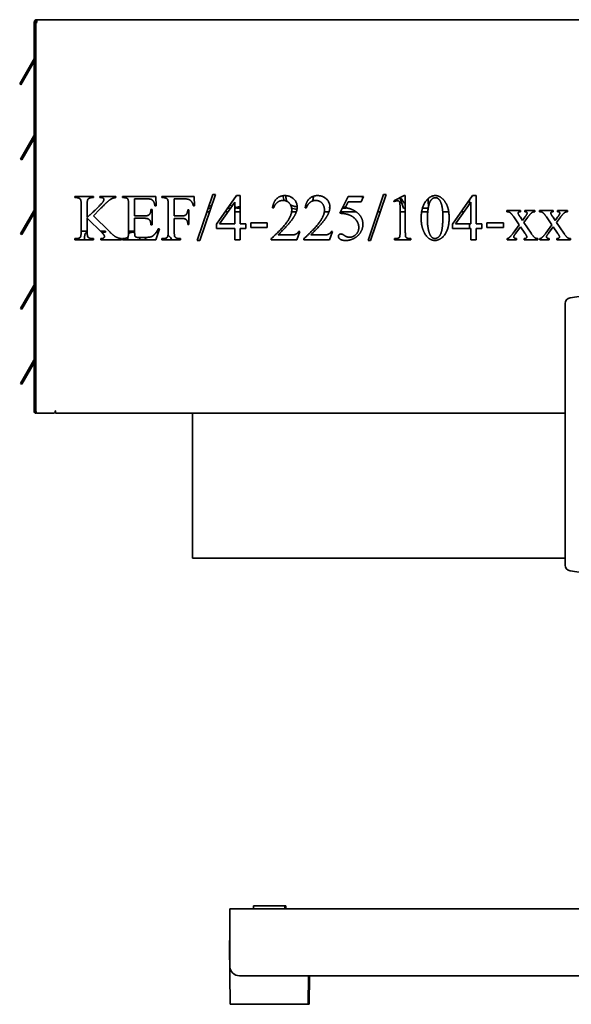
# Model space of a CAD drawing. Header units: millimetres. Extents: x 1093 to 1707, y 705 to 1275.
# Tile 1 of 3: x 1093 to 1374, y 705 to 1206. Entities that reach past the tile are written whole.
import ezdxf

# ---------------------------------------------------------------- set-up
doc = ezdxf.new("R2010")
doc.units = ezdxf.units.MM
doc.header["$LTSCALE"] = 6.666667
doc.layers.add('Krawędzie widoczne(ISO)', color=7, linetype='Continuous', lineweight=35, true_color=0x262659)

msp = doc.modelspace()

# ---------------------------------------------------------------- linework, layer by layer
at = {"layer": 'Krawędzie widoczne(ISO)'}
for p, q in [((1101.99, 1204.28), (1100.59, 1204.28)), ((1100.59, 1006.56), (1100.59, 1204.28)), ((1101.5, 1006.68), (1101.5, 1203.78)), ((1101.99, 1205.68), (1409.19, 1205.68)), ((1101.99, 1204.28), (1101.99, 1205.68)), ((1100.13, 1184.96), (1093.23, 1173.01)), ((1093.84, 1172.66), (1100.59, 1184.36)), ((1100.13, 1184.96), (1100.5, 1185.6)), ((1093.23, 1173.01), (1093.84, 1172.66)), ((1100.5, 1146.6), (1093.73, 1134.87)), ((1094.34, 1134.52), (1100.59, 1145.36)), ((1093.73, 1134.87), (1094.34, 1134.52)), ((1121.33, 1115.86), (1130.7, 1115.86)), ((1121.33, 1115.26), (1121.33, 1115.86)), ((1130.7, 1115.86), (1130.7, 1115.26)), ((1134.08, 1115.86), (1142.16, 1115.86)), ((1134.08, 1115.26), (1134.08, 1115.86)), ((1142.16, 1115.86), (1142.16, 1115.26)), ((1145.45, 1115.86), (1162.42, 1115.86)), ((1145.45, 1115.26), (1145.45, 1115.86)), ((1162.42, 1115.86), (1162.65, 1111.02)), ((1165.6, 1115.86), (1181.94, 1115.86)), ((1165.6, 1115.26), (1165.6, 1115.86)), ((1181.94, 1115.86), (1182.17, 1111.02)), ((1183.58, 1093.41), (1191.54, 1116.93)), ((1192.83, 1116.93), (1184.87, 1093.41)), ((1191.54, 1116.93), (1192.83, 1116.93)), ((1193.3, 1101.73), (1203.53, 1116.31)), ((1203.53, 1116.31), (1205.31, 1116.31)), ((1205.31, 1116.31), (1205.31, 1101.96)), ((1256.05, 1107.32), (1260.27, 1115.86)), ((1260.27, 1115.86), (1268.16, 1115.86)), ((1268.16, 1115.86), (1266.9, 1113.11)), ((1267.51, 1114.42), (1267.51, 1115.86)), ((1270.39, 1093.41), (1278.35, 1116.93)), ((1279.65, 1116.93), (1271.68, 1093.41)), ((1278.35, 1116.93), (1279.65, 1116.93)), ((1283.48, 1113.7), (1288.83, 1116.31)), ((1288.83, 1116.31), (1289.37, 1116.31)), ((1289.37, 1116.31), (1289.37, 1097.74)), ((1313.37, 1101.73), (1323.59, 1116.31)), ((1323.59, 1116.31), (1325.37, 1116.31)), ((1325.37, 1116.31), (1325.37, 1101.96)), ((1122.11, 1115.26), (1121.33, 1115.26)), ((1124.48, 1097.76), (1124.48, 1111.96)), ((1127.59, 1111.96), (1127.59, 1105.23)), ((1130.7, 1115.26), (1129.96, 1115.26)), ((1134.58, 1115.26), (1134.08, 1115.26)), ((1146.23, 1115.26), (1145.45, 1115.26)), ((1148.6, 1097.76), (1148.6, 1112.03)), ((1157.75, 1114.65), (1151.71, 1114.65)), ((1151.71, 1114.65), (1151.71, 1105.97)), ((1162.65, 1111.02), (1162.03, 1111.02)), ((1166.38, 1115.26), (1165.6, 1115.26)), ((1168.75, 1097.76), (1168.75, 1111.96)), ((1171.86, 1114.65), (1171.86, 1106.01)), ((1176.71, 1114.65), (1171.86, 1114.65)), ((1182.17, 1111.02), (1181.6, 1111.02)), ((1202.63, 1112.89), (1194.9, 1101.96)), ((1202.63, 1101.96), (1202.63, 1112.89)), ((1260.29, 1113.11), (1258.83, 1110.16)), ((1266.9, 1113.11), (1260.29, 1113.11)), ((1283.73, 1113.2), (1283.48, 1113.7)), ((1288.47, 1109.83), (1286.74, 1114.85)), ((1286.74, 1114.85), (1287.33, 1114.85)), ((1301.02, 1114.81), (1301.02, 1113.38)), ((1322.69, 1112.89), (1314.97, 1101.96)), ((1322.09, 1112.04), (1322.09, 1114.17)), ((1322.69, 1101.96), (1322.69, 1112.89)), ((1100.5, 1108.6), (1093.73, 1096.87)), ((1094.34, 1096.52), (1100.59, 1107.36)), ((1134.06, 1109.4), (1130.7, 1106.06)), ((1130.7, 1106.06), (1138.84, 1098.01)), ((1151.71, 1105.97), (1156.54, 1105.97)), ((1160.01, 1109.17), (1160.61, 1109.17)), ((1160.61, 1109.17), (1160.61, 1101.5)), ((1171.86, 1106.01), (1175.87, 1106.01)), ((1178.74, 1109.03), (1179.33, 1109.03)), ((1179.33, 1109.03), (1179.33, 1101.57)), ((1189.8, 1107.98), (1188.51, 1107.98)), ((1190.43, 1109.83), (1189.14, 1109.83)), ((1199.16, 1107.98), (1197.69, 1107.98)), ((1200.47, 1109.83), (1198.99, 1109.83)), ((1202.63, 1110.37), (1203.21, 1110.37)), ((1203.21, 1109.83), (1202.63, 1109.83)), ((1205.31, 1107.98), (1202.63, 1107.98)), ((1203.21, 1110.37), (1203.21, 1109.83)), ((1203.55, 1109.83), (1203.55, 1110.37)), ((1205.31, 1109.83), (1203.55, 1109.83)), ((1222.42, 1110.09), (1221.82, 1110.09)), ((1233.92, 1107.98), (1231.52, 1107.98)), ((1239.04, 1110.09), (1238.45, 1110.09)), ((1250.55, 1107.98), (1248.14, 1107.98)), ((1250.77, 1109.83), (1250.77, 1110.37)), ((1250.77, 1110.37), (1250.99, 1110.37)), ((1250.96, 1109.83), (1250.77, 1109.83)), ((1264.47, 1107.98), (1256.38, 1107.98)), ((1259.24, 1109.83), (1257.29, 1109.83)), ((1258.54, 1110.37), (1258.94, 1110.37)), ((1259.24, 1110.09), (1259.24, 1109.83)), ((1276.62, 1107.98), (1275.32, 1107.98)), ((1286.69, 1097.74), (1286.69, 1109.6)), ((1289.37, 1107.98), (1286.69, 1107.98)), ((1289.37, 1109.83), (1288.47, 1109.83)), ((1300.78, 1107.98), (1297.67, 1107.98)), ((1301, 1109.83), (1298.08, 1109.83)), ((1311.46, 1107.98), (1308.4, 1107.98)), ((1319.22, 1107.98), (1317.75, 1107.98)), ((1340.97, 1108.72), (1347.97, 1108.72)), ((1340.97, 1108.13), (1340.97, 1108.72)), ((1347.97, 1108.72), (1347.97, 1108.13)), ((1350.14, 1108.72), (1355.17, 1108.72)), ((1350.14, 1108.13), (1350.14, 1108.72)), ((1355.17, 1108.72), (1355.17, 1108.13)), ((1357.6, 1108.72), (1364.59, 1108.72)), ((1357.6, 1108.13), (1357.6, 1108.72)), ((1364.59, 1108.72), (1364.59, 1108.13)), ((1366.77, 1108.72), (1371.8, 1108.72)), ((1366.77, 1108.13), (1366.77, 1108.72)), ((1371.8, 1108.72), (1371.8, 1108.13)), ((1127.59, 1104.84), (1127.59, 1097.76)), ((1135.17, 1097.33), (1127.59, 1104.84)), ((1151.71, 1104.77), (1151.71, 1097.52)), ((1156.54, 1104.77), (1151.71, 1104.77)), ((1160.61, 1101.5), (1160.01, 1101.5)), ((1171.86, 1104.66), (1171.86, 1097.76)), ((1175.87, 1104.66), (1171.86, 1104.66)), ((1179.33, 1101.57), (1178.74, 1101.57)), ((1193.3, 1099.66), (1193.3, 1101.73)), ((1194.9, 1101.96), (1202.63, 1101.96)), ((1205.31, 1101.96), (1208.25, 1101.96)), ((1208.25, 1101.96), (1208.25, 1099.66)), ((1210.75, 1102.54), (1219.16, 1102.54)), ((1210.75, 1100.09), (1210.75, 1102.54)), ((1219.16, 1102.54), (1219.16, 1100.09)), ((1313.37, 1099.66), (1313.37, 1101.73)), ((1314.97, 1101.96), (1322.69, 1101.96)), ((1322.09, 1099.66), (1322.09, 1101.96)), ((1325.37, 1101.96), (1328.32, 1101.96)), ((1328.32, 1101.96), (1328.32, 1099.66)), ((1330.82, 1102.54), (1339.23, 1102.54)), ((1330.82, 1100.09), (1330.82, 1102.54)), ((1339.23, 1102.54), (1339.23, 1100.09)), ((1344.19, 1097.24), (1347.28, 1101.41)), ((1347.28, 1101.41), (1344.48, 1105.49)), ((1347.88, 1105.29), (1348.92, 1103.6)), ((1348.92, 1103.6), (1350.14, 1105.29)), ((1351.61, 1105.29), (1349.58, 1102.57)), ((1349.58, 1102.57), (1353.29, 1097.24)), ((1360.82, 1097.24), (1363.91, 1101.41)), ((1363.91, 1101.41), (1361.1, 1105.49)), ((1364.5, 1105.29), (1365.54, 1103.6)), ((1365.54, 1103.6), (1366.77, 1105.29)), ((1368.24, 1105.29), (1366.21, 1102.57)), ((1366.21, 1102.57), (1369.91, 1097.24)), ((1093.73, 1096.87), (1094.34, 1096.52)), ((1124.48, 1098.2), (1127.59, 1098.2)), ((1134.29, 1098.2), (1136.96, 1098.2)), ((1136.96, 1097.66), (1136.21, 1097.66)), ((1136.96, 1098.2), (1136.96, 1097.66)), ((1148.6, 1098.2), (1151.22, 1098.2)), ((1151.22, 1097.66), (1150.47, 1097.66)), ((1151.22, 1098.2), (1151.22, 1097.66)), ((1164.31, 1099.37), (1162.4, 1093.86)), ((1163.66, 1099.37), (1164.31, 1099.37)), ((1202.63, 1099.66), (1193.3, 1099.66)), ((1202.63, 1093.86), (1202.63, 1099.66)), ((1205.31, 1099.66), (1205.31, 1093.86)), ((1208.25, 1099.66), (1205.31, 1099.66)), ((1219.16, 1100.09), (1210.75, 1100.09)), ((1224.65, 1096.3), (1230.4, 1096.3)), ((1235.72, 1098.08), (1234.17, 1093.86)), ((1235.13, 1098.08), (1235.72, 1098.08)), ((1241.27, 1096.3), (1247.02, 1096.3)), ((1252.34, 1098.08), (1250.8, 1093.86)), ((1251.75, 1098.08), (1252.34, 1098.08)), ((1322.69, 1099.66), (1313.37, 1099.66)), ((1322.69, 1093.86), (1322.69, 1099.66)), ((1325.37, 1099.66), (1325.37, 1093.86)), ((1328.32, 1099.66), (1325.37, 1099.66)), ((1339.23, 1100.09), (1330.82, 1100.09)), ((1347.97, 1100.42), (1345.59, 1097.25)), ((1350.14, 1097.24), (1347.97, 1100.42)), ((1364.59, 1100.42), (1362.22, 1097.25)), ((1366.77, 1097.24), (1364.59, 1100.42)), ((1121.33, 1094.45), (1122.11, 1094.45)), ((1121.33, 1093.86), (1121.33, 1094.45)), ((1130.7, 1093.86), (1121.33, 1093.86)), ((1123.38, 1093.86), (1123.38, 1094.69)), ((1126.21, 1094.65), (1126.21, 1093.86)), ((1129.96, 1094.45), (1130.7, 1094.45)), ((1130.7, 1094.45), (1130.7, 1093.86)), ((1134.58, 1093.86), (1134.58, 1094.45)), ((1145.06, 1093.86), (1134.58, 1093.86)), ((1145.06, 1094.45), (1145.06, 1093.86)), ((1145.45, 1094.45), (1146.23, 1094.45)), ((1145.45, 1093.86), (1145.45, 1094.45)), ((1162.4, 1093.86), (1145.45, 1093.86)), ((1145.49, 1093.86), (1145.49, 1094.45)), ((1148.32, 1094.65), (1148.32, 1093.86)), ((1153.52, 1095.06), (1157.26, 1095.06)), ((1165.6, 1094.45), (1166.38, 1094.45)), ((1165.6, 1093.86), (1165.6, 1094.45)), ((1175.04, 1093.86), (1165.6, 1093.86)), ((1174.25, 1094.45), (1175.04, 1094.45)), ((1175.04, 1094.45), (1175.04, 1093.86)), ((1184.87, 1093.41), (1183.58, 1093.41)), ((1205.31, 1093.86), (1202.63, 1093.86)), ((1221.2, 1093.86), (1221.2, 1094.45)), ((1234.17, 1093.86), (1221.2, 1093.86)), ((1237.82, 1093.86), (1237.82, 1094.45)), ((1250.8, 1093.86), (1237.82, 1093.86)), ((1271.68, 1093.41), (1270.39, 1093.41)), ((1283.87, 1093.86), (1283.87, 1094.45)), ((1292.14, 1093.86), (1283.87, 1093.86)), ((1292.14, 1094.45), (1292.14, 1093.86)), ((1325.37, 1093.86), (1322.69, 1093.86)), ((1341.1, 1093.86), (1341.1, 1094.43)), ((1345.93, 1093.86), (1341.1, 1093.86)), ((1345.93, 1094.43), (1345.93, 1093.86)), ((1349.73, 1093.86), (1349.73, 1094.43)), ((1356.74, 1093.86), (1349.73, 1093.86)), ((1356.74, 1094.43), (1356.74, 1093.86)), ((1357.73, 1093.86), (1357.73, 1094.43)), ((1362.56, 1093.86), (1357.73, 1093.86)), ((1362.56, 1094.43), (1362.56, 1093.86)), ((1366.35, 1093.86), (1366.35, 1094.43)), ((1373.36, 1093.86), (1366.35, 1093.86)), ((1373.36, 1094.43), (1373.36, 1093.86)), ((1100.5, 1070.6), (1093.73, 1058.87)), ((1094.34, 1058.52), (1100.59, 1069.36)), ((1410.59, 1069.99), (1373.15, 1064.39)), ((1370.59, 1061.42), (1370.59, 928.55)), ((1093.73, 1058.87), (1094.34, 1058.52)), ((1100.5, 1032.6), (1093.73, 1020.87)), ((1094.34, 1020.52), (1100.59, 1031.36)), ((1093.73, 1020.87), (1094.34, 1020.52)), ((1101.51, 1006.56), (1100.59, 1006.56)), ((1110.3, 1005.68), (1102.5, 1005.68)), ((1111.3, 1006.68), (1111.3, 1006.91)), ((1111.3, 1006.91), (1111.5, 1006.91)), ((1111.5, 1006.91), (1111.5, 1006.56)), ((1111.5, 1005.68), (1111.5, 1006.56)), ((1370.59, 1005.68), (1111.5, 1005.68)), ((1181.09, 1005.68), (1181.09, 931.98)), ((1370.59, 931.98), (1181.09, 931.98)), ((1373.15, 925.58), (1410.59, 919.99)), ((1200.09, 753.86), (1383.02, 753.86)), ((1200.09, 753.86), (1200.09, 747.86)), ((1212.09, 755.36), (1228.09, 755.36)), ((1212.09, 755.36), (1212.09, 753.86)), ((1228.09, 755.36), (1228.09, 753.86)), ((1228.09, 755.36), (1228.59, 755.36)), ((1228.59, 755.36), (1228.59, 753.86)), ((1200.09, 724.86), (1200.09, 747.86)), ((1199.89, 737.86), (1200.09, 737.86)), ((1199.89, 735.36), (1199.89, 737.86)), ((1200.29, 705.36), (1199.89, 735.36)), ((1695.09, 719.86), (1205.09, 719.86)), ((1239.89, 705.36), (1240.09, 719.86)), ((1240.39, 705.36), (1240.59, 719.86)), ((1239.89, 705.36), (1200.29, 705.36)), ((1240.39, 705.36), (1239.89, 705.36))]:
    msp.add_line(p, q, dxfattribs=at)
for centre, radius, start, end in [((1101.99, 1204.28), 1.4, 90, 180), ((1101.99, 1204.28), 0.7, 90, 180), ((1102, 1203.78), 0.5, 91.3904, 180), ((1099.89, 1185.95), 0.7, 330, 0), ((1099.89, 1146.95), 0.7, 345, 0), ((1099.89, 1108.95), 0.7, 345, 0), ((1099.89, 1070.95), 0.7, 345, 0), ((1373.59, 1061.42), 3, 98.5, 180), ((1099.89, 1032.95), 0.7, 345, 0), ((1101.47, 1006.56), 0.875, 180, 304.8243), ((1101.47, 1006.56), 0.175, 180, 296.3467), ((1102.5, 1006.68), 1, 180, 270), ((1110.3, 1006.68), 1, 270, 0), ((1373.59, 928.55), 3, 180, 261.5), ((1205.09, 724.86), 5, 180, 270)]:
    msp.add_arc(centre, radius, start, end, dxfattribs=at)
for centre in [(1099.9, 1146.95), (1099.9, 1108.95), (1099.9, 1070.95), (1099.9, 1032.95)]:
    msp.add_ellipse(centre, major_axis=(0.181, 0.672), ratio=0.994403, start_param=4.44972, end_param=4.712938, dxfattribs=at)
for points, degree in [([(1221.82, 1110.09), (1222.24, 1113.09), (1225.58, 1116.31), (1228.1, 1116.31)], 2), ([(1228.1, 1116.31), (1230.78, 1116.31), (1234.37, 1112.87), (1234.37, 1110.54)], 2), ([(1238.45, 1110.09), (1238.86, 1113.09), (1242.21, 1116.31), (1244.72, 1116.31)], 2), ([(1244.72, 1116.31), (1247.4, 1116.31), (1251, 1112.87), (1251, 1110.54)], 2), ([(1301.57, 1115.25), (1303.03, 1116.31), (1304.59, 1116.31)], 2), ([(1304.59, 1116.31), (1307.13, 1116.31), (1309.14, 1113.74)], 2), ([(1123.6, 1114.87), (1122.9, 1115.26), (1122.11, 1115.26)], 2), ([(1124.26, 1114.18), (1124.1, 1114.58), (1123.6, 1114.87)], 2), ([(1124.48, 1111.96), (1124.48, 1113.63), (1124.26, 1114.18)], 2), ([(1128.49, 1114.89), (1127.98, 1114.63), (1127.59, 1113.59), (1127.59, 1111.96)], 2), ([(1129.96, 1115.26), (1129.19, 1115.26), (1128.49, 1114.89)], 2), ([(1129.82, 1107.28), (1134.63, 1111.7), (1135.64, 1113.18)], 2), ([(1137.37, 1112.73), (1137.01, 1112.39), (1134.06, 1109.4)], 2), ([(1136.07, 1114.33), (1136.07, 1114.69), (1135.39, 1115.26), (1134.58, 1115.26)], 2), ([(1135.64, 1113.18), (1136.07, 1113.84), (1136.07, 1114.33)], 2), ([(1142.16, 1115.26), (1141.46, 1115.25), (1140.28, 1114.89), (1138.61, 1113.86), (1137.37, 1112.73)], 2), ([(1148.19, 1114.62), (1147.59, 1115.26), (1146.23, 1115.26)], 2), ([(1148.6, 1112.03), (1148.6, 1114.13), (1148.19, 1114.62)], 2), ([(1160.05, 1114.4), (1159.4, 1114.65), (1157.75, 1114.65)], 2), ([(1162.03, 1111.02), (1161.68, 1112.76), (1160.86, 1114.06), (1160.05, 1114.4)], 2), ([(1167.87, 1114.87), (1167.18, 1115.26), (1166.38, 1115.26)], 2), ([(1168.53, 1114.17), (1168.37, 1114.58), (1167.87, 1114.87)], 2), ([(1168.75, 1111.96), (1168.75, 1113.63), (1168.53, 1114.17)], 2), ([(1181.6, 1111.02), (1181.19, 1112.57), (1180.07, 1114), (1178.44, 1114.65), (1176.71, 1114.65)], 2), ([(1203.55, 1110.37), (1204.14, 1110.44), (1204.74, 1110.55), (1205.31, 1110.76)], 3), ([(1227.25, 1113.83), (1225.62, 1113.83), (1223.05, 1111.92), (1222.42, 1110.09)], 2), ([(1231.6, 1109.04), (1231.6, 1111.13), (1229.03, 1113.83), (1227.25, 1113.83)], 2), ([(1243.88, 1113.83), (1242.24, 1113.83), (1239.67, 1111.92), (1239.04, 1110.09)], 2), ([(1248.23, 1109.04), (1248.23, 1111.13), (1245.66, 1113.83), (1243.88, 1113.83)], 2), ([(1285.4, 1113.7), (1284.79, 1113.7), (1283.73, 1113.2)], 2), ([(1286.53, 1112.69), (1286.42, 1113.21), (1285.81, 1113.7), (1285.4, 1113.7)], 2), ([(1286.69, 1109.6), (1286.69, 1112.01), (1286.53, 1112.69)], 2), ([(1289.21, 1112.09), (1289.26, 1112.03), (1289.31, 1111.98), (1289.37, 1111.93)], 3), ([(1297.42, 1104.73), (1297.42, 1108.49), (1299.69, 1113.91), (1301.57, 1115.25)], 2), ([(1302.62, 1114.24), (1301.45, 1112.89), (1300.6, 1107.12), (1300.6, 1104.32)], 2), ([(1304.58, 1115.23), (1303.48, 1115.23), (1302.62, 1114.24)], 2), ([(1306.19, 1114.69), (1305.53, 1115.23), (1304.58, 1115.23)], 2), ([(1307.7, 1112.05), (1307.11, 1113.91), (1306.19, 1114.69)], 2), ([(1308.48, 1105.77), (1308.48, 1109.55), (1307.7, 1112.05)], 2), ([(1309.14, 1113.74), (1311.66, 1110.54), (1311.66, 1105.07)], 2), ([(1127.59, 1105.23), (1127.91, 1105.54), (1129.82, 1107.28)], 2), ([(1156.54, 1105.97), (1158.43, 1105.97), (1159.06, 1106.55)], 2), ([(1159.06, 1106.55), (1159.92, 1107.28), (1160.01, 1109.17)], 2), ([(1175.87, 1106.01), (1177.25, 1106.01), (1178.53, 1107.23), (1178.74, 1109.03)], 2), ([(1221.2, 1094.45), (1226.93, 1099.68), (1231.6, 1106.29), (1231.6, 1109.04)], 2), ([(1233.6, 1107.19), (1232.39, 1104.57), (1229.7, 1101.62)], 2), ([(1234.28, 1109.39), (1233.36, 1109.42), (1232.42, 1109.56), (1231.55, 1109.86)], 3), ([(1234.37, 1110.54), (1234.37, 1108.86), (1233.6, 1107.19)], 2), ([(1237.82, 1094.45), (1243.56, 1099.68), (1248.23, 1106.29), (1248.23, 1109.04)], 2), ([(1250.22, 1107.19), (1249.02, 1104.57), (1246.32, 1101.62)], 2), ([(1251, 1110.54), (1251, 1108.86), (1250.22, 1107.19)], 2), ([(1260.86, 1106.47), (1259.1, 1107.21), (1256.05, 1107.32)], 2), ([(1258.83, 1110.16), (1263.13, 1109.53), (1265.65, 1106.96)], 2), ([(1265.7, 1100.08), (1265.7, 1102.07), (1263.13, 1105.54), (1260.86, 1106.47)], 2), ([(1265.65, 1106.96), (1267.8, 1104.75), (1267.8, 1101.76)], 2), ([(1307.72, 1097.92), (1308.48, 1100.7), (1308.48, 1105.77)], 2), ([(1344.48, 1105.49), (1343.27, 1107.23), (1341.96, 1108.13), (1340.97, 1108.13)], 2), ([(1347.97, 1108.13), (1347.3, 1108.13), (1346.76, 1107.68), (1346.76, 1107.3)], 2), ([(1346.76, 1107.3), (1346.76, 1106.91), (1347.34, 1106.08)], 2), ([(1347.34, 1106.08), (1347.52, 1105.83), (1347.88, 1105.29)], 2), ([(1351.31, 1107.32), (1351.31, 1107.66), (1350.75, 1108.13), (1350.14, 1108.13)], 2), ([(1350.14, 1105.29), (1351.31, 1106.89), (1351.31, 1107.32)], 2), ([(1353.79, 1107.7), (1353, 1107.14), (1351.61, 1105.29)], 2), ([(1355.17, 1108.13), (1354.38, 1108.07), (1353.79, 1107.7)], 2), ([(1361.1, 1105.49), (1359.9, 1107.23), (1358.59, 1108.13), (1357.6, 1108.13)], 2), ([(1364.59, 1108.13), (1363.93, 1108.13), (1363.39, 1107.68), (1363.39, 1107.3)], 2), ([(1363.39, 1107.3), (1363.39, 1106.91), (1363.96, 1106.08)], 2), ([(1363.96, 1106.08), (1364.14, 1105.83), (1364.5, 1105.29)], 2), ([(1367.93, 1107.32), (1367.93, 1107.66), (1367.38, 1108.13), (1366.77, 1108.13)], 2), ([(1366.77, 1105.29), (1367.93, 1106.89), (1367.93, 1107.32)], 2), ([(1370.41, 1107.7), (1369.62, 1107.14), (1368.24, 1105.29)], 2), ([(1371.8, 1108.13), (1371.01, 1108.07), (1370.41, 1107.7)], 2), ([(1159.56, 1103.54), (1159.26, 1104.12), (1157.93, 1104.77), (1156.54, 1104.77)], 2), ([(1160.01, 1101.5), (1159.78, 1103.09), (1159.56, 1103.54)], 2), ([(1178.74, 1101.57), (1178.72, 1102.86), (1178.09, 1104.07), (1176.96, 1104.66), (1175.87, 1104.66)], 2), ([(1229.7, 1101.62), (1225.65, 1097.22), (1224.65, 1096.3)], 2), ([(1246.32, 1101.62), (1242.28, 1097.22), (1241.27, 1096.3)], 2), ([(1267.8, 1101.76), (1267.8, 1100.04), (1266.38, 1097.07), (1264.24, 1095.01), (1262.93, 1094.38)], 2), ([(1299.18, 1097.2), (1297.42, 1100.33), (1297.42, 1104.73)], 2), ([(1300.6, 1104.32), (1300.6, 1099.79), (1301.72, 1096.91)], 2), ([(1311.66, 1105.07), (1311.66, 1101.24), (1309.45, 1095.89), (1306.03, 1093.48), (1304.43, 1093.48)], 2), ([(1124.08, 1095.24), (1124.48, 1095.76), (1124.48, 1097.76)], 2), ([(1127.59, 1097.76), (1127.59, 1096.08), (1127.8, 1095.55)], 2), ([(1136.34, 1095.47), (1136.34, 1095.87), (1136.04, 1096.48), (1135.17, 1097.33)], 2), ([(1138.84, 1098.01), (1140.83, 1096), (1143.66, 1094.54), (1145.06, 1094.45)], 2), ([(1147.7, 1094.83), (1148.22, 1095.1), (1148.6, 1096.14), (1148.6, 1097.76)], 2), ([(1151.71, 1097.52), (1151.71, 1096.07), (1151.96, 1095.44), (1152.63, 1095.06), (1153.52, 1095.06)], 2), ([(1157.26, 1095.06), (1159.13, 1095.06), (1160.82, 1095.58), (1161.59, 1096.34)], 2), ([(1161.59, 1096.34), (1162.6, 1097.34), (1163.66, 1099.37)], 2), ([(1163.65, 1097.46), (1163.3, 1097.53), (1162.95, 1097.57), (1162.6, 1097.58)], 3), ([(1163.24, 1098.6), (1163.5, 1098.58), (1163.75, 1098.54), (1164.01, 1098.5)], 3), ([(1168.35, 1095.24), (1168.75, 1095.76), (1168.75, 1097.76)], 2), ([(1168.67, 1096.24), (1168.74, 1096.18), (1168.81, 1096.11), (1168.89, 1096.04)], 3), ([(1168.89, 1096.04), (1169.59, 1095.39), (1170.2, 1094.66), (1170.69, 1093.86)], 3), ([(1171.86, 1097.76), (1171.86, 1096.08), (1172.07, 1095.55)], 2), ([(1230.4, 1096.3), (1232.16, 1096.3), (1233.56, 1096.55), (1234.69, 1097.36), (1235.13, 1098.08)], 2), ([(1247.02, 1096.3), (1248.79, 1096.3), (1250.19, 1096.55), (1251.32, 1097.36), (1251.75, 1098.08)], 2), ([(1255.31, 1095.64), (1255.31, 1096.08), (1256.05, 1096.79), (1256.62, 1096.79)], 2), ([(1256.62, 1096.79), (1257.04, 1096.79), (1257.68, 1096.52), (1258.44, 1095.98)], 2), ([(1258.44, 1095.98), (1259.66, 1095.15), (1260.92, 1095.13)], 2), ([(1260.92, 1095.13), (1262.81, 1095.13), (1265.7, 1098.01), (1265.7, 1100.08)], 2), ([(1283.87, 1094.45), (1285.43, 1094.49), (1286.33, 1094.95), (1286.69, 1095.74), (1286.69, 1097.74)], 2), ([(1289.37, 1097.74), (1289.37, 1095.89), (1289.68, 1094.97), (1290.65, 1094.49), (1292.14, 1094.45)], 2), ([(1304.43, 1093.48), (1301.29, 1093.48), (1299.18, 1097.2)], 2), ([(1301.72, 1096.91), (1302.65, 1094.5), (1304.49, 1094.5)], 2), ([(1304.49, 1094.5), (1305.37, 1094.5), (1307.24, 1096.07), (1307.72, 1097.92)], 2), ([(1342.12, 1094.84), (1342.74, 1095.31), (1344.19, 1097.24)], 2), ([(1345.59, 1097.25), (1344.48, 1095.76), (1344.48, 1095.49)], 2), ([(1351.18, 1095.35), (1351.18, 1095.73), (1350.14, 1097.24)], 2), ([(1353.29, 1097.24), (1354.65, 1095.28), (1355.82, 1094.49), (1356.74, 1094.43)], 2), ([(1358.75, 1094.84), (1359.36, 1095.31), (1360.82, 1097.24)], 2), ([(1362.22, 1097.25), (1361.1, 1095.76), (1361.1, 1095.49)], 2), ([(1367.81, 1095.35), (1367.81, 1095.73), (1366.77, 1097.24)], 2), ([(1369.91, 1097.24), (1371.28, 1095.28), (1372.45, 1094.49), (1373.36, 1094.43)], 2), ([(1122.11, 1094.45), (1123.47, 1094.45), (1124.08, 1095.24)], 2), ([(1127.8, 1095.55), (1127.97, 1095.13), (1128.49, 1094.84)], 2), ([(1128.49, 1094.84), (1129.17, 1094.45), (1129.96, 1094.45)], 2), ([(1134.58, 1094.45), (1135.51, 1094.45), (1136.34, 1095.08), (1136.34, 1095.47)], 2), ([(1146.23, 1094.45), (1147.02, 1094.45), (1147.7, 1094.83)], 2), ([(1148.34, 1095.46), (1148.32, 1095.19), (1148.32, 1094.91), (1148.32, 1094.65)], 3), ([(1153.98, 1093.86), (1154.26, 1094.32), (1154.55, 1094.72), (1154.83, 1095.06)], 3), ([(1157.59, 1095.06), (1157.33, 1094.68), (1157.12, 1094.28), (1156.94, 1093.86)], 3), ([(1166.38, 1094.45), (1167.74, 1094.45), (1168.35, 1095.24)], 2), ([(1172.07, 1095.55), (1172.24, 1095.13), (1172.76, 1094.84)], 2), ([(1172.76, 1094.84), (1173.46, 1094.45), (1174.25, 1094.45)], 2), ([(1259.1, 1093.48), (1257.11, 1093.48), (1255.31, 1094.83), (1255.31, 1095.64)], 2), ([(1262.93, 1094.38), (1261.06, 1093.48), (1259.1, 1093.48)], 2), ([(1341.1, 1094.43), (1341.67, 1094.52), (1342.12, 1094.84)], 2), ([(1344.48, 1095.49), (1344.48, 1095.1), (1345.22, 1094.47), (1345.93, 1094.43)], 2), ([(1349.73, 1094.43), (1350.46, 1094.43), (1350.88, 1094.75)], 2), ([(1350.88, 1094.75), (1351.18, 1094.99), (1351.18, 1095.35)], 2), ([(1357.73, 1094.43), (1358.3, 1094.52), (1358.75, 1094.84)], 2), ([(1361.1, 1095.49), (1361.1, 1095.1), (1361.84, 1094.47), (1362.56, 1094.43)], 2), ([(1366.35, 1094.43), (1367.09, 1094.43), (1367.5, 1094.75)], 2), ([(1367.5, 1094.75), (1367.81, 1094.99), (1367.81, 1095.35)], 2)]:
    msp.add_open_spline(points, degree=degree, dxfattribs=at)
for points, knots in [([(1227.64, 1113.81), (1227.56, 1114.11), (1227.47, 1114.49), (1227.32, 1115.38), (1227.28, 1115.82), (1227.24, 1116.26)], [1.0274251, 1.0274251, 1.0274251, 1.0274251, 1.0865156, 1.0865156, 1.1396174, 1.1396174, 1.1396174, 1.1396174]), ([(1228.57, 1116.29), (1228.62, 1115.61), (1228.7, 1114.95), (1228.93, 1114.05), (1229.05, 1113.69), (1229.27, 1113.31)], [0.1880623, 0.1880623, 0.1880623, 0.1880623, 0.3937906, 0.3937906, 0.5196626, 0.5196626, 0.5196626, 0.5196626]), ([(1242.64, 1115.98), (1242.63, 1115.8), (1242.62, 1115.62), (1242.53, 1114.72), (1242.42, 1114.05), (1242.25, 1113.56)], [0.2364608, 0.2364608, 0.2364608, 0.2364608, 0.2896578, 0.2896578, 0.5042659, 0.5042659, 0.5042659, 0.5042659]), ([(1189.63, 1111.31), (1189.67, 1111.29), (1189.71, 1111.27), (1189.96, 1111.17), (1190.27, 1111.07), (1190.83, 1111)], [0.13561038, 0.13561038, 0.13561038, 0.13561038, 0.14871651, 0.14871651, 0.21631007, 0.21631007, 0.21631007, 0.21631007]), ([(1200.42, 1111.88), (1200.46, 1111.63), (1200.49, 1111.51), (1200.58, 1111.28), (1200.66, 1111.14), (1200.87, 1110.91), (1200.98, 1110.82), (1201.11, 1110.74)], [0.223583, 0.223583, 0.223583, 0.223583, 0.4133116, 0.4133116, 0.8078534, 0.8078534, 1.1625629, 1.1625629, 1.1625629, 1.1625629]), ([(1230.94, 1111.65), (1231.35, 1111.4), (1231.9, 1111.12), (1233.18, 1110.76), (1233.77, 1110.68), (1234.37, 1110.65)], [0.7279079, 0.7279079, 0.7279079, 0.7279079, 0.843235, 0.843235, 0.9377299, 0.9377299, 0.9377299, 0.9377299]), ([(1287.33, 1114.85), (1287.61, 1114.3), (1287.93, 1113.74), (1288.55, 1112.83), (1288.86, 1112.43), (1289.21, 1112.09)], [0, 0, 0, 0, 0.1846862, 0.1846862, 0.3296203, 0.3296203, 0.3296203, 0.3296203]), ([(1301.02, 1113.38), (1301.02, 1112), (1301.13, 1111.59), (1301.21, 1111.38), (1301.24, 1111.32), (1301.26, 1111.27)], [0, 0, 0, 0, 0.4133116, 0.4133116, 0.5601105, 0.5601105, 0.5601105, 0.5601105]), ([(1221.88, 1110.48), (1221.92, 1110.47), (1221.95, 1110.46), (1222.16, 1110.41), (1222.34, 1110.38), (1222.52, 1110.37)], [0.12751613, 0.12751613, 0.12751613, 0.12751613, 0.13714987, 0.13714987, 0.19211388, 0.19211388, 0.19211388, 0.19211388]), ([(1257.62, 1110.5), (1257.68, 1110.48), (1257.75, 1110.46), (1258.05, 1110.39), (1258.29, 1110.37), (1258.54, 1110.37)], [0.11216691, 0.11216691, 0.11216691, 0.11216691, 0.13207756, 0.13207756, 0.20460826, 0.20460826, 0.20460826, 0.20460826]), ([(1126.6, 1097.01), (1126.54, 1096.94), (1126.5, 1096.86), (1126.38, 1096.59), (1126.33, 1096.36), (1126.22, 1095.67), (1126.21, 1095.12), (1126.21, 1094.65)], [0, 0, 0, 0, 0.0259972, 0.0259972, 0.0866077, 0.0866077, 0.2092767, 0.2092767, 0.2092767, 0.2092767]), ([(1127.59, 1097.58), (1127.5, 1097.56), (1127.41, 1097.53), (1127.18, 1097.44), (1127.05, 1097.38), (1126.81, 1097.21), (1126.7, 1097.11), (1126.6, 1097.01)], [0.0730138, 0.0730138, 0.0730138, 0.0730138, 0.1008761, 0.1008761, 0.1455951, 0.1455951, 0.1893821, 0.1893821, 0.1893821, 0.1893821]), ([(1136.21, 1097.66), (1135.87, 1097.66), (1135.53, 1097.62), (1135.17, 1097.48), (1135.12, 1097.45), (1135.07, 1097.43)], [0, 0, 0, 0, 0.100383, 0.100383, 0.1169952, 0.1169952, 0.1169952, 0.1169952]), ([(1150.47, 1097.66), (1150.14, 1097.66), (1149.79, 1097.62), (1149.27, 1097.44), (1149.09, 1097.34), (1148.79, 1097.07), (1148.7, 1096.93), (1148.61, 1096.73), (1148.59, 1096.68), (1148.57, 1096.63)], [0, 0, 0, 0, 0.100049, 0.100049, 0.163251, 0.163251, 0.2197412, 0.2197412, 0.2358388, 0.2358388, 0.2358388, 0.2358388]), ([(1167.78, 1093.86), (1167.73, 1093.97), (1167.67, 1094.09), (1167.55, 1094.33), (1167.48, 1094.46), (1167.41, 1094.59)], [0.55992516, 0.55992516, 0.55992516, 0.55992516, 0.59783824, 0.59783824, 0.64255403, 0.64255403, 0.64255403, 0.64255403])]:
    msp.add_open_spline(points, degree=3, knots=knots, dxfattribs=at)

doc.saveas('drawing.dxf')
